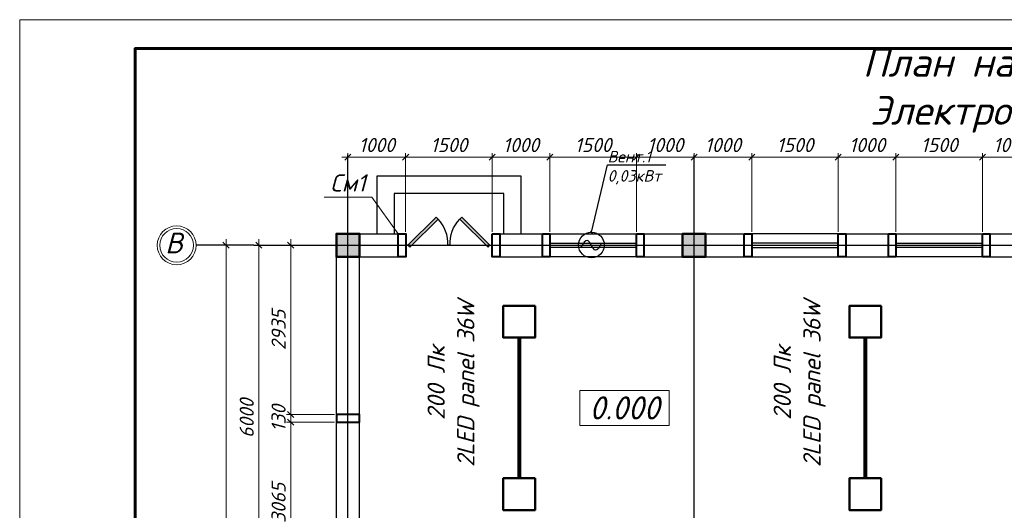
# Model space of a CAD drawing. Header units: millimetres. Extents: x 46223 to 365386, y 255195 to 690246.
# Tile 7 of 12: x 69373 to 86443, y 288687 to 297195. Entities that reach past the tile are written whole.
import ezdxf
from ezdxf import colors
from ezdxf.entities.mleader import LeaderData, LeaderLine
from ezdxf.enums import TextEntityAlignment as Align
from ezdxf.math import Vec2, Vec3

# ---------------------------------------------------------------- set-up
doc = ezdxf.new("R2010")
doc.units = ezdxf.units.MM
doc.linetypes.add('ACAD_ISO04W100', pattern=[30, 24, -3, 0, -3])
for name, color, linetype in [('DOMA', 7, 'Continuous'), ('kolonn', 7, 'Continuous'), ('os', 3, 'Continuous')]:
    doc.layers.add(name, color=color, linetype=linetype)
for name, color, linetype, lineweight in [('Стена', 7, 'Continuous', 30), ('текст', 7, 'Continuous', 25), ('Фундамент', 133, 'Continuous', 50), ('ЭТО', 7, 'Continuous', 50), ('ЭТОООЖКИ ТОТОШКИ', 7, 'Continuous', 70)]:
    doc.layers.add(name, color=color, linetype=linetype, lineweight=lineweight)
doc.layers.add('ЭТО ОСвещение', color=255, linetype='Continuous', lineweight=30, plot=False)
doc.styles.add('GOST', font='isocpeur.ttf', dxfattribs={"oblique": 15})
doc.styles.add('GOST 2.304', font='CS_Gost2304.shx', dxfattribs={"oblique": 15})
doc.styles.add('ISOCPEUR', font='isocpeui.ttf')
doc.styles.get("Standard").update_dxf_attribs({"font": 'isocpeui.ttf'})
doc.styles.add('ЭТООЖКИ ТОТОШКИ', font='isocpeur.ttf')
doc.dimstyles.new('SHOH 100', dxfattribs={"dimscale": 0.7, "dimtxt": 350, "dimasz": 150, "dimexe": 100, "dimexo": 50, "dimgap": 125, "dimtad": 1, "dimdec": 0, "dimtxsty": 'GOST', "dimblk": 'OBLIQUE', "dimcen": 200, "dimdle": 150, "dimadec": 0, "dimazin": 0, "dimtfac": 1, "dimtdec": 0, "dimtmove": 0, "dimatfit": 3, "dimfxl": 100, "dimlwd": 9, "dimlwe": 9, "dimarcsym": 0})

# ---------------------------------------------------------------- blocks, each defined once
blk = doc.blocks.new('ghsdd')
at = {"ltscale": 50}
h = blk.add_hatch(color=256, dxfattribs=at)
h.paths.add_polyline_path([(0, 200), (-200, 200), (-200, 0), (0, 0)])
h.paths.add_polyline_path([(200, 0), (200, 200), (0, 200), (0, 0)])
h.paths.add_polyline_path([(0, 0), (-200, 0), (-200, -200), (0, -200)])
h.paths.add_polyline_path([(0, 0), (0, -200), (200, -200), (200, 0)])
at = {"lineweight": 0}
for p, q in [((0, -374), (0, 374)), ((-374, 0), (374, 0))]:
    blk.add_line(p, q, dxfattribs=at)
at = {"lineweight": 50, "ltscale": 50}
blk.add_lwpolyline([(200, 200), (200, -200), (-200, -200), (-200, 200), (200, 200)], dxfattribs=at)
blk = doc.blocks.new('jfgjhsdf')
blk.add_hatch(color=1).paths.add_polyline_path([(-593, 731), (-637, 687), (0, 50), (44, 94)])
at = {"color": 1}
for p, q in [((0, 1000), (0, 950)), ((0, 50), (0, 0))]:
    blk.add_line(p, q, dxfattribs=at)
blk.add_lwpolyline([(0, 50), (-637, 687), (-593, 731), (44, 94), (0, 50)], dxfattribs=at)
blk.add_arc((-33, 130), 821, 87.662, 132.9147, dxfattribs=at)
blk = doc.blocks.new('_Oblique')
at = {"color": 0, "linetype": 'ByBlock', "lineweight": -2}
blk.add_line((-0.5, -0.5), (0.5, 0.5), dxfattribs=at)
blk = doc.blocks.new('*D85')
at = {"color": 0, "lineweight": 9, "transparency": 16777216}
for p, q in [((73792, 293283), (73449, 293283)), ((73519, 287178), (73519, 293388)), ((73188, 287283), (73589, 287283))]:
    blk.add_line(p, q, dxfattribs=at)
at = {"layer": 'Defpoints', "color": 0, "transparency": 16777216}
for p in [(73519, 293283), (73827, 293283), (73153, 287283)]:
    blk.add_point(p, dxfattribs=at)
at = {"color": 0, "lineweight": 9, "transparency": 16777216, "xscale": 105, "yscale": 105, "zscale": 105}
for p, rotation in [((73519, 293283), 90), ((73519, 287283), 270)]:
    blk.add_blockref('_Oblique', p, dxfattribs=dict(at, rotation=rotation))
at = {"color": 0, "transparency": 16777216, "insert": (73309, 290283), "char_height": 245, "attachment_point": 5, "rotation": 90, "style": 'ISOCPEUR'}
blk.add_mtext('6000', dxfattribs=at)
blk = doc.blocks.new('*D86')
at = {"color": 0, "lineweight": 9, "transparency": 16777216}
for p, q in [((72950, 293388), (72950, 281178)), ((72974, 293283), (73020, 293283)), ((72974, 281283), (73020, 281283))]:
    blk.add_line(p, q, dxfattribs=at)
at = {"layer": 'Defpoints', "color": 0, "transparency": 16777216}
for p in [(72939, 293283), (72939, 281283), (72950, 281283)]:
    blk.add_point(p, dxfattribs=at)
at = {"color": 0, "lineweight": 9, "transparency": 16777216, "xscale": 105, "yscale": 105, "zscale": 105}
for p, rotation in [((72950, 293283), 90), ((72950, 281283), 270)]:
    blk.add_blockref('_Oblique', p, dxfattribs=dict(at, rotation=rotation))
at = {"color": 0, "transparency": 16777216, "insert": (72740, 287283), "char_height": 245, "attachment_point": 5, "rotation": 90, "style": 'ISOCPEUR'}
blk.add_mtext('12000', dxfattribs=at)
blk = doc.blocks.new('*D122')
at = {"color": 0, "lineweight": 9, "transparency": 16777216}
for p, q in [((87169, 294812), (85959, 294812)), ((86064, 293518), (86064, 294882)), ((87064, 293518), (87064, 294882))]:
    blk.add_line(p, q, dxfattribs=at)
at = {"layer": 'Defpoints', "color": 0, "transparency": 16777216}
for p in [(86064, 294812), (86064, 293483), (87064, 293483)]:
    blk.add_point(p, dxfattribs=at)
at = {"color": 0, "lineweight": 9, "transparency": 16777216, "xscale": 105, "yscale": 105, "zscale": 105, "rotation": 180}
blk.add_blockref('_Oblique', (86064, 294812), dxfattribs=at)
at = {"color": 0, "lineweight": 9, "transparency": 16777216, "xscale": 105, "yscale": 105, "zscale": 105}
blk.add_blockref('_Oblique', (87064, 294812), dxfattribs=at)
at = {"color": 0, "transparency": 16777216, "insert": (86564, 295022), "char_height": 245, "attachment_point": 5, "style": 'ISOCPEUR'}
blk.add_mtext('1000', dxfattribs=at)
blk = doc.blocks.new('*D123')
at = {"color": 0, "lineweight": 9, "transparency": 16777216}
for p, q in [((86169, 294812), (84459, 294812)), ((84564, 293518), (84564, 294882)), ((86064, 293518), (86064, 294882))]:
    blk.add_line(p, q, dxfattribs=at)
at = {"layer": 'Defpoints', "color": 0, "transparency": 16777216}
for p in [(84564, 294812), (84564, 293483), (86064, 293483)]:
    blk.add_point(p, dxfattribs=at)
at = {"color": 0, "lineweight": 9, "transparency": 16777216, "xscale": 105, "yscale": 105, "zscale": 105, "rotation": 180}
blk.add_blockref('_Oblique', (84564, 294812), dxfattribs=at)
at = {"color": 0, "lineweight": 9, "transparency": 16777216, "xscale": 105, "yscale": 105, "zscale": 105}
blk.add_blockref('_Oblique', (86064, 294812), dxfattribs=at)
at = {"color": 0, "transparency": 16777216, "insert": (85314, 295022), "char_height": 245, "attachment_point": 5, "style": 'ISOCPEUR'}
blk.add_mtext('1500', dxfattribs=at)
blk = doc.blocks.new('*D124')
at = {"color": 0, "lineweight": 9, "transparency": 16777216}
for p, q in [((84669, 294812), (83459, 294812)), ((83564, 293518), (83564, 294882)), ((84564, 293518), (84564, 294882))]:
    blk.add_line(p, q, dxfattribs=at)
at = {"layer": 'Defpoints', "color": 0, "transparency": 16777216}
for p in [(83564, 294812), (83564, 293483), (84564, 293483)]:
    blk.add_point(p, dxfattribs=at)
at = {"color": 0, "lineweight": 9, "transparency": 16777216, "xscale": 105, "yscale": 105, "zscale": 105, "rotation": 180}
blk.add_blockref('_Oblique', (83564, 294812), dxfattribs=at)
at = {"color": 0, "lineweight": 9, "transparency": 16777216, "xscale": 105, "yscale": 105, "zscale": 105}
blk.add_blockref('_Oblique', (84564, 294812), dxfattribs=at)
at = {"color": 0, "transparency": 16777216, "insert": (84064, 295022), "char_height": 245, "attachment_point": 5, "style": 'ISOCPEUR'}
blk.add_mtext('1000', dxfattribs=at)
blk = doc.blocks.new('*D125')
at = {"color": 0, "lineweight": 9, "transparency": 16777216}
for p, q in [((83669, 294812), (81959, 294812)), ((82064, 293518), (82064, 294882)), ((83564, 293518), (83564, 294882))]:
    blk.add_line(p, q, dxfattribs=at)
at = {"layer": 'Defpoints', "color": 0, "transparency": 16777216}
for p in [(82064, 294812), (82064, 293483), (83564, 293483)]:
    blk.add_point(p, dxfattribs=at)
at = {"color": 0, "lineweight": 9, "transparency": 16777216, "xscale": 105, "yscale": 105, "zscale": 105, "rotation": 180}
blk.add_blockref('_Oblique', (82064, 294812), dxfattribs=at)
at = {"color": 0, "lineweight": 9, "transparency": 16777216, "xscale": 105, "yscale": 105, "zscale": 105}
blk.add_blockref('_Oblique', (83564, 294812), dxfattribs=at)
at = {"color": 0, "transparency": 16777216, "insert": (82814, 295022), "char_height": 245, "attachment_point": 5, "style": 'ISOCPEUR'}
blk.add_mtext('1500', dxfattribs=at)
blk = doc.blocks.new('*D126')
at = {"color": 0, "lineweight": 9, "transparency": 16777216}
for p, q in [((82169, 294812), (80959, 294812)), ((81064, 293518), (81064, 294882)), ((82064, 293518), (82064, 294882))]:
    blk.add_line(p, q, dxfattribs=at)
at = {"layer": 'Defpoints', "color": 0, "transparency": 16777216}
for p in [(81064, 294812), (81064, 293483), (82064, 293483)]:
    blk.add_point(p, dxfattribs=at)
at = {"color": 0, "lineweight": 9, "transparency": 16777216, "xscale": 105, "yscale": 105, "zscale": 105, "rotation": 180}
blk.add_blockref('_Oblique', (81064, 294812), dxfattribs=at)
at = {"color": 0, "lineweight": 9, "transparency": 16777216, "xscale": 105, "yscale": 105, "zscale": 105}
blk.add_blockref('_Oblique', (82064, 294812), dxfattribs=at)
at = {"color": 0, "transparency": 16777216, "insert": (81564, 295022), "char_height": 245, "attachment_point": 5, "style": 'ISOCPEUR'}
blk.add_mtext('1000', dxfattribs=at)
blk = doc.blocks.new('*D127')
at = {"color": 0, "lineweight": 9, "transparency": 16777216}
for p, q in [((81169, 294812), (79959, 294812)), ((80064, 293518), (80064, 294882)), ((81064, 293518), (81064, 294882))]:
    blk.add_line(p, q, dxfattribs=at)
at = {"layer": 'Defpoints', "color": 0, "transparency": 16777216}
for p in [(80064, 294812), (80064, 293483), (81064, 293483)]:
    blk.add_point(p, dxfattribs=at)
at = {"color": 0, "lineweight": 9, "transparency": 16777216, "xscale": 105, "yscale": 105, "zscale": 105, "rotation": 180}
blk.add_blockref('_Oblique', (80064, 294812), dxfattribs=at)
at = {"color": 0, "lineweight": 9, "transparency": 16777216, "xscale": 105, "yscale": 105, "zscale": 105}
blk.add_blockref('_Oblique', (81064, 294812), dxfattribs=at)
at = {"color": 0, "transparency": 16777216, "insert": (80564, 295022), "char_height": 245, "attachment_point": 5, "style": 'ISOCPEUR'}
blk.add_mtext('1000', dxfattribs=at)
blk = doc.blocks.new('*D128')
at = {"color": 0, "lineweight": 9, "transparency": 16777216}
for p, q in [((80169, 294812), (78459, 294812)), ((78564, 293518), (78564, 294882)), ((80064, 293518), (80064, 294882))]:
    blk.add_line(p, q, dxfattribs=at)
at = {"layer": 'Defpoints', "color": 0, "transparency": 16777216}
for p in [(78564, 294812), (78564, 293483), (80064, 293483)]:
    blk.add_point(p, dxfattribs=at)
at = {"color": 0, "lineweight": 9, "transparency": 16777216, "xscale": 105, "yscale": 105, "zscale": 105, "rotation": 180}
blk.add_blockref('_Oblique', (78564, 294812), dxfattribs=at)
at = {"color": 0, "lineweight": 9, "transparency": 16777216, "xscale": 105, "yscale": 105, "zscale": 105}
blk.add_blockref('_Oblique', (80064, 294812), dxfattribs=at)
at = {"color": 0, "transparency": 16777216, "insert": (79314, 295022), "char_height": 245, "attachment_point": 5, "style": 'ISOCPEUR'}
blk.add_mtext('1500', dxfattribs=at)
blk = doc.blocks.new('*D129')
at = {"color": 0, "lineweight": 9, "transparency": 16777216}
for p, q in [((78669, 294812), (77459, 294812)), ((77564, 293518), (77564, 294882)), ((78564, 293518), (78564, 294882))]:
    blk.add_line(p, q, dxfattribs=at)
at = {"layer": 'Defpoints', "color": 0, "transparency": 16777216}
for p in [(77564, 294812), (77564, 293483), (78564, 293483)]:
    blk.add_point(p, dxfattribs=at)
at = {"color": 0, "lineweight": 9, "transparency": 16777216, "xscale": 105, "yscale": 105, "zscale": 105, "rotation": 180}
blk.add_blockref('_Oblique', (77564, 294812), dxfattribs=at)
at = {"color": 0, "lineweight": 9, "transparency": 16777216, "xscale": 105, "yscale": 105, "zscale": 105}
blk.add_blockref('_Oblique', (78564, 294812), dxfattribs=at)
at = {"color": 0, "transparency": 16777216, "insert": (78064, 295022), "char_height": 245, "attachment_point": 5, "style": 'ISOCPEUR'}
blk.add_mtext('1000', dxfattribs=at)
blk = doc.blocks.new('*D130')
at = {"color": 0, "lineweight": 9, "transparency": 16777216}
for p, q in [((77669, 294812), (75959, 294812)), ((76064, 293518), (76064, 294882)), ((77564, 293518), (77564, 294882))]:
    blk.add_line(p, q, dxfattribs=at)
at = {"layer": 'Defpoints', "color": 0, "transparency": 16777216}
for p in [(76064, 294812), (76064, 293483), (77564, 293483)]:
    blk.add_point(p, dxfattribs=at)
at = {"color": 0, "lineweight": 9, "transparency": 16777216, "xscale": 105, "yscale": 105, "zscale": 105, "rotation": 180}
blk.add_blockref('_Oblique', (76064, 294812), dxfattribs=at)
at = {"color": 0, "lineweight": 9, "transparency": 16777216, "xscale": 105, "yscale": 105, "zscale": 105}
blk.add_blockref('_Oblique', (77564, 294812), dxfattribs=at)
at = {"color": 0, "transparency": 16777216, "insert": (76814, 295022), "char_height": 245, "attachment_point": 5, "style": 'ISOCPEUR'}
blk.add_mtext('1500', dxfattribs=at)
blk = doc.blocks.new('*D131')
at = {"color": 0, "lineweight": 9, "transparency": 16777216}
for p, q in [((76169, 294812), (74959, 294812)), ((75064, 293518), (75064, 294882)), ((76064, 293518), (76064, 294882))]:
    blk.add_line(p, q, dxfattribs=at)
at = {"layer": 'Defpoints', "color": 0, "transparency": 16777216}
for p in [(75064, 294812), (75064, 293483), (76064, 293483)]:
    blk.add_point(p, dxfattribs=at)
at = {"color": 0, "lineweight": 9, "transparency": 16777216, "xscale": 105, "yscale": 105, "zscale": 105, "rotation": 180}
blk.add_blockref('_Oblique', (75064, 294812), dxfattribs=at)
at = {"color": 0, "lineweight": 9, "transparency": 16777216, "xscale": 105, "yscale": 105, "zscale": 105}
blk.add_blockref('_Oblique', (76064, 294812), dxfattribs=at)
at = {"color": 0, "transparency": 16777216, "insert": (75564, 295022), "char_height": 245, "attachment_point": 5, "style": 'ISOCPEUR'}
blk.add_mtext('1000', dxfattribs=at)
blk = doc.blocks.new('*U83')
at = {"color": 0, "linetype": 'Continuous', "lineweight": -2}
blk.add_lwpolyline([(-594, 0), (0, 0), (0, 420), (-594, 420), (-594, 0)], dxfattribs=at)
at = {"color": 13, "linetype": 'Continuous', "lineweight": 60}
blk.add_lwpolyline([(-574, 5), (-5, 5), (-5, 415), (-574, 415), (-574, 5)], dxfattribs=at)
at = {"color": 0, "linetype": 'Continuous', "lineweight": -2, "style": 'GOST 2.304', "oblique": 15}
for tag, p in [('ДАТА_С7', (-584.8, 275.6)), ('ДАТА_С8', (-579.8, 275.6)), ('ДАТА_С9', (-574.8, 275.6)), ('ФАМИЛИЯ_С7', (-584.8, 240.6)), ('ФАМИЛИЯ_С8', (-579.8, 240.6)), ('ФАМИЛИЯ_С9', (-574.8, 240.6)), ('ДОЛЖНОСТЬ_С7', (-584.8, 220.6)), ('ДОЛЖНОСТЬ_С8', (-579.8, 220.6)), ('ДОЛЖНОСТЬ_С9', (-574.8, 220.6)), ('ДАТА_С4', (-584.8, 210.6)), ('ДАТА_С5', (-579.8, 210.6)), ('ДАТА_С6', (-574.8, 210.6)), ('ФАМИЛИЯ_С4', (-584.8, 175.6)), ('ФАМИЛИЯ_С5', (-579.8, 175.6)), ('ФАМИЛИЯ_С6', (-574.8, 175.6)), ('ДОЛЖНОСТЬ_С4', (-584.8, 155.6)), ('ДОЛЖНОСТЬ_С5', (-579.8, 155.6)), ('ДОЛЖНОСТЬ_С6', (-574.8, 155.6)), ('ДАТА_С1', (-584.8, 145.6)), ('ДАТА_С2', (-579.8, 145.6)), ('ДАТА_С3', (-574.8, 145.6)), ('ФАМИЛИЯ_С1', (-584.8, 110.6)), ('ФАМИЛИЯ_С2', (-579.8, 110.6)), ('ФАМИЛИЯ_С3', (-574.8, 110.6)), ('ДОЛЖНОСТЬ_С1', (-584.8, 90.6)), ('ДОЛЖНОСТЬ_С2', (-579.8, 90.6)), ('ДОЛЖНОСТЬ_С3', (-574.8, 90.6))]:
    blk.add_attdef(tag, p, '', height=2.5, rotation=90, dxfattribs=at)
for tag, p in [('ИЗМЕНЕНИЕ4', (-185, 55.95)), ('УЧАСТОК4', (-175, 55.95)), ('ЛИСТ4', (-165, 55.95)), ('ДОК4', (-155, 55.95)), ('ИЗМЕНЕНИЕ3', (-185, 50.95)), ('УЧАСТОК3', (-175, 50.95)), ('ЛИСТ3', (-165, 50.95)), ('ДОК3', (-155, 50.95)), ('ИЗМЕНЕНИЕ2', (-185, 45.95)), ('УЧАСТОК2', (-175, 45.95)), ('ЛИСТ2', (-165, 45.95)), ('ДОК2', (-155, 45.95)), ('НАИМЕНОВАНИЕ1', (-66.57, 45.54)), ('ИЗМЕНЕНИЕ1', (-185, 40.95)), ('УЧАСТОК1', (-175, 40.95)), ('ЛИСТ1', (-165, 40.95)), ('ДОК1', (-155, 40.95)), ('НАИМЕНОВАНИЕ2', (-66.57, 41.18)), ('НАИМЕНОВАНИЕ3', (-66.57, 36.94)), ('СООРУЖЕНИЕ1', (-89.86, 30.35)), ('СООРУЖЕНИЕ2', (-89.86, 25.99)), ('СООРУЖЕНИЕ3', (-89.86, 21.75)), ('НАИМЕНОВАНИЕ_ЛИСТА1', (-90.36, 15.32)), ('НАИМЕНОВАНИЕ_ЛИСТА2', (-90.36, 10.97)), ('НАИМЕНОВАНИЕ_ЛИСТА3', (-90.36, 6.72))]:
    blk.add_attdef(tag, text='', height=2.5, dxfattribs=at).set_placement(p, align=Align.CENTER)
at = {"color": 0, "linetype": 'Continuous', "lineweight": -2, "style": 'GOST 2.304', "oblique": 15, "flags": 8}
for tag, p in [('ДАТА10', (-130.07, 55.83)), ('ДАТА9', (-130.07, 50.83)), ('ДАТА8', (-130.07, 45.83)), ('ДАТА7', (-130.07, 40.83)), ('ДАТА6', (-130.07, 30.83)), ('ДАТА5', (-130.07, 25.83)), ('ДАТА4', (-130.07, 20.83)), ('ДАТА3', (-130.07, 15.83)), ('ДАТА2', (-130.07, 10.83)), ('ДАТА1', (-130.07, 5.83))]:
    blk.add_attdef(tag, text='', height=2.5, dxfattribs=at).set_placement(p, align=Align.CENTER)
at = {"color": 0, "linetype": 'Continuous', "lineweight": -2, "style": 'GOST 2.304', "oblique": 15}
blk.add_attdef('!ШИФР', text='', height=5, dxfattribs=at).set_placement((-60.29, 52.75), align=Align.RIGHT)
for tag, p, height in [('!РАЗДЕЛ', (-60.07, 52.75), 5), ('ДОЛЖНОСТЬ6', (-188.95, 30.95), 2.5), ('ФАМИЛИЯ6', (-168.95, 30.95), 2.5), ('ДОЛЖНОСТЬ5', (-188.95, 25.95), 2.5), ('ФАМИЛИЯ5', (-168.95, 25.95), 2.5), ('ДОЛЖНОСТЬ4', (-188.95, 20.95), 2.5), ('ФАМИЛИЯ4', (-168.95, 20.95), 2.5), ('ДОЛЖНОСТЬ3', (-188.95, 15.95), 2.5), ('ФАМИЛИЯ3', (-168.95, 15.95), 2.5), ('ДОЛЖНОСТЬ2', (-188.95, 10.95), 2.5), ('ФАМИЛИЯ2', (-168.95, 10.95), 2.5), ('ДОЛЖНОСТЬ1', (-188.95, 5.95), 2.5), ('ФАМИЛИЯ1', (-168.95, 5.95), 2.5)]:
    blk.add_attdef(tag, p, '', height=height, dxfattribs=at)
for tag, p in [('!СТАДИЯ', (-47.46, 25)), ('!НОМЕР', (-32.5, 25)), ('КОЛИЧЕСТВО_ЛИСТОВ', (-15, 25)), ('КОЛИЧЕСТВО_ЛИСТОВ', (-19.29, 13.01))]:
    blk.add_attdef(tag, text='', height=2.5, dxfattribs=at).set_placement(p, align=Align.MIDDLE_CENTER)
at = {"color": 0, "linetype": 'Continuous', "lineweight": -2, "style": 'GOST 2.304', "oblique": 15, "flags": 8}
blk.add_attdef('!ФОРМАТ', (-19.5, 1.25), '', height=2.5, dxfattribs=at)
blk = doc.blocks.new('*D135')
at = {"color": 0, "lineweight": 9, "transparency": 16777216}
for p, q in [((74071, 287178), (74071, 290453)), ((74829, 290348), (74001, 290348)), ((74829, 287283), (74001, 287283))]:
    blk.add_line(p, q, dxfattribs=at)
at = {"layer": 'Defpoints', "color": 0, "transparency": 16777216}
for p in [(74071, 290348), (74864, 290348), (74864, 287283)]:
    blk.add_point(p, dxfattribs=at)
at = {"color": 0, "lineweight": 9, "transparency": 16777216, "xscale": 105, "yscale": 105, "zscale": 105}
for p, rotation in [((74071, 290348), 90), ((74071, 287283), 270)]:
    blk.add_blockref('_Oblique', p, dxfattribs=dict(at, rotation=rotation))
at = {"color": 0, "transparency": 16777216, "insert": (73861, 288815), "char_height": 245, "attachment_point": 5, "rotation": 90, "style": 'ISOCPEUR'}
blk.add_mtext('3065', dxfattribs=at)
blk = doc.blocks.new('*D136')
at = {"color": 0, "lineweight": 9, "transparency": 16777216}
for p, q in [((74071, 290348), (74071, 290453)), ((74829, 290348), (74001, 290348)), ((74829, 290218), (74001, 290218)), ((74071, 290218), (74071, 290348)), ((74071, 290218), (74071, 290113))]:
    blk.add_line(p, q, dxfattribs=at)
at = {"layer": 'Defpoints', "color": 0, "transparency": 16777216}
for p in [(74071, 290348), (74864, 290348), (74864, 290218)]:
    blk.add_point(p, dxfattribs=at)
at = {"color": 0, "lineweight": 9, "transparency": 16777216, "xscale": 105, "yscale": 105, "zscale": 105}
for p, rotation in [((74071, 290348), 270), ((74071, 290218), 90)]:
    blk.add_blockref('_Oblique', p, dxfattribs=dict(at, rotation=rotation))
at = {"color": 0, "transparency": 16777216, "insert": (73861, 290283), "char_height": 245, "attachment_point": 5, "rotation": 90, "style": 'ISOCPEUR'}
blk.add_mtext('130', dxfattribs=at)
blk = doc.blocks.new('*D137')
at = {"color": 0, "lineweight": 9, "transparency": 16777216}
for p, q in [((74829, 293283), (74001, 293283)), ((74071, 290243), (74071, 293388)), ((74829, 290348), (74001, 290348))]:
    blk.add_line(p, q, dxfattribs=at)
at = {"layer": 'Defpoints', "color": 0, "transparency": 16777216}
for p in [(74071, 293283), (74864, 293283), (74864, 290348)]:
    blk.add_point(p, dxfattribs=at)
at = {"color": 0, "lineweight": 9, "transparency": 16777216, "xscale": 105, "yscale": 105, "zscale": 105}
for p, rotation in [((74071, 293283), 90), ((74071, 290348), 270)]:
    blk.add_blockref('_Oblique', p, dxfattribs=dict(at, rotation=rotation))
at = {"color": 0, "transparency": 16777216, "insert": (73861, 291815), "char_height": 245, "attachment_point": 5, "rotation": 90, "style": 'ISOCPEUR'}
blk.add_mtext('2935', dxfattribs=at)
blk = doc.blocks.new('vcBlockPos')
at = {"color": 0, "linetype": 'ByBlock', "lineweight": -2, "style": 'GOST 2.304'}
blk.add_attdef('ПОЗИЦИЯ', text='', height=500, dxfattribs=at).set_placement((0, 0), align=Align.BOTTOM_CENTER)
at = {"color": 0, "linetype": 'ByBlock', "lineweight": -2, "style": 'GOST 2.304', "flags": 1}
blk.add_attdef('КОЛИЧЕСТВО', text='', height=500, dxfattribs=at).set_placement((0, 0), align=Align.RIGHT)
at = {"color": 0, "linetype": 'ByBlock', "lineweight": -2, "style": 'GOST 2.304'}
blk.add_attdef('НТЕКСТ', text='', height=500, dxfattribs=at).set_placement((0, 0), align=Align.TOP_CENTER)

msp = doc.modelspace()

# ---------------------------------------------------------------- linework, layer by layer
at = {"lineweight": 30}
for p, q in [((76064.4, 293082.6), (76064.4, 293482.6)), ((76064.4, 293082.6), (76064.4, 293482.6)), ((77564.4, 293082.6), (77564.4, 293482.6)), ((77564.4, 293082.6), (77564.4, 293482.6)), ((78564.4, 293082.6), (78564.4, 293482.6)), ((80064.4, 293082.6), (80064.4, 293482.6)), ((82064.4, 293082.6), (82064.4, 293482.6)), ((83564.4, 293082.6), (83564.4, 293482.6)), ((84564.4, 293082.6), (84564.4, 293482.6)), ((86064.4, 293082.6), (86064.4, 293482.6))]:
    msp.add_line(p, q, dxfattribs=at)
at = {"color": 1}
for p, q in [((78564.4, 293482.6), (80064.4, 293482.6)), ((83564.4, 293482.6), (82064.4, 293482.6)), ((84564.4, 293482.6), (86064.4, 293482.6)), ((78564.4, 293322.6), (80064.4, 293322.6)), ((83564.4, 293322.6), (82064.4, 293322.6)), ((84564.4, 293322.6), (86064.4, 293322.6)), ((80064.4, 293242.6), (78564.4, 293242.6)), ((82064.4, 293242.6), (83564.4, 293242.6)), ((86064.4, 293242.6), (84564.4, 293242.6)), ((80064.4, 293082.6), (78564.4, 293082.6)), ((82064.4, 293082.6), (83564.4, 293082.6)), ((86064.4, 293082.6), (84564.4, 293082.6))]:
    msp.add_line(p, q, dxfattribs=at)
for points in [[(78064.4, 293482.6), (78064.4, 294482.6), (75564.4, 294482.6), (75564.4, 293482.6)], [(77764.4, 293482.6), (77764.4, 294182.6), (75864.4, 294182.6), (75864.4, 293482.6)]]:
    msp.add_lwpolyline(points)
at = {"lineweight": 30}
for points in [[(76064.4, 281082.6), (74864.4, 281082.6), (74864.4, 293482.6), (76064.4, 293482.6)], [(77564.4, 293482.6), (78564.4, 293482.6)], [(80064.4, 293482.6), (82064.4, 293482.6)], [(83564.4, 293482.6), (84564.4, 293482.6)], [(86064.4, 293482.6), (88064.4, 293482.6)], [(76064.4, 281482.6), (75264.4, 281482.6), (75264.4, 293082.6), (76064.4, 293082.6)], [(77564.4, 293082.6), (78564.4, 293082.6)], [(80064.4, 293082.6), (82064.4, 293082.6)], [(83564.4, 293082.6), (84564.4, 293082.6)], [(86064.4, 293082.6), (88064.4, 293082.6)]]:
    msp.add_lwpolyline(points, dxfattribs=at)
at = {"layer": 'DOMA', "color": 5, "linetype": 'Continuous', "lineweight": 30}
msp.add_circle((79285, 293287.1), 222.9, dxfattribs=at)
msp.add_spline([(79455.9, 293311.6), (79355, 293197.7), (79212.5, 293368.4), (79099.9, 293251.9)], degree=3, dxfattribs=at)
at = {"layer": 'os', "color": 3, "linetype": 'ACAD_ISO04W100', "ltscale": 0.5}
for p, q in [((75064.4, 279002.1), (75064.4, 294851)), ((81064.4, 279002.1), (81064.4, 294851)), ((73430.7, 293282.6), (100598.2, 293282.6))]:
    msp.add_line(p, q, dxfattribs=at)
at = {"layer": 'os', "color": 0}
msp.add_line((73430.7, 293282.6), (72430.7, 293282.6), dxfattribs=at)
at = {"layer": 'os', "color": 0, "lineweight": 0}
for radius in [337.5, 292.5]:
    msp.add_circle((72093.2, 293282.6), radius, dxfattribs=at)
at = {"layer": 'Стена', "lineweight": 40, "ltscale": 15}
for points in [[(75934.4, 293482.6), (76064.4, 293482.6), (76064.4, 293082.6), (75934.4, 293082.6)], [(77564.4, 293482.6), (77694.4, 293482.6), (77694.4, 293082.6), (77564.4, 293082.6)], [(78434.4, 293482.6), (78564.4, 293482.6), (78564.4, 293082.6), (78434.4, 293082.6)], [(80064.4, 293482.6), (80194.4, 293482.6), (80194.4, 293082.6), (80064.4, 293082.6)], [(81934.4, 293482.6), (82064.4, 293482.6), (82064.4, 293082.6), (81934.4, 293082.6)], [(83564.4, 293482.6), (83694.4, 293482.6), (83694.4, 293082.6), (83564.4, 293082.6)], [(84434.4, 293482.6), (84564.4, 293482.6), (84564.4, 293082.6), (84434.4, 293082.6)], [(86064.4, 293482.6), (86194.4, 293482.6), (86194.4, 293082.6), (86064.4, 293082.6)], [(74864.4, 290347.5), (74864.4, 290217.5), (75264.4, 290217.5), (75264.4, 290347.5)]]:
    msp.add_lwpolyline(points, close=True, dxfattribs=at)
at = {"layer": 'Фундамент', "color": 0, "lineweight": 20}
for points in [[(75934.4, 293482.6), (75476.3, 294115), (74652.4, 294115)], [(79082.9, 290767.4), (80631.3, 290767.4), (80631.3, 290158.9), (79082.9, 290158.9), (79082.9, 290767.4)]]:
    msp.add_lwpolyline(points, dxfattribs=at)
at = {"layer": 'ЭТО', "color": 11}
for points in [[(78306.5, 292231.9), (77756.5, 292231.9), (77756.5, 291681.9), (78306.5, 291681.9)], [(84306.5, 292231.9), (83756.5, 292231.9), (83756.5, 291681.9), (84306.5, 291681.9)], [(78306.5, 289242.7), (77756.5, 289242.7), (77756.5, 288692.7), (78306.5, 288692.7)], [(84306.5, 289242.7), (83756.5, 289242.7), (83756.5, 288692.7), (84306.5, 288692.7)]]:
    msp.add_lwpolyline(points, close=True, dxfattribs=at)
at = {"layer": 'ЭТО ОСвещение', "color": 3, "lineweight": 80}
for p, q in [((78031.5, 291681.9), (78031.5, 289231.9)), ((84031.5, 291681.9), (84031.5, 289231.9))]:
    msp.add_line(p, q, dxfattribs=at)

# ---------------------------------------------------------------- block references
at = {"color": 0, "lineweight": 13, "xscale": 100, "yscale": 100, "zscale": 100}
msp.add_blockref('*U83', (128772.9, 255195.5), dxfattribs=at)
at = {"yscale": 0.769230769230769, "zscale": 0.769230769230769}
for p, xscale, rotation in [((76064.4, 293282.6), 0.769230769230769, 270), ((77564.4, 293282.6), -0.769230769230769, 90)]:
    msp.add_blockref('jfgjhsdf', p, dxfattribs=dict(at, xscale=xscale, rotation=rotation))
at = {"layer": 'kolonn', "xscale": -1, "rotation": 180}
for p in [(75064.4, 293282.6), (81064.4, 293282.6)]:
    msp.add_blockref('ghsdd', p, dxfattribs=at)
at = {"layer": 'Фундамент', "color": 0, "lineweight": 20}
ref = msp.add_blockref('vcBlockPos', (75064.4, 294115), dxfattribs=dict(at, xscale=-100, yscale=100, zscale=100))
ref.add_attrib('ПОЗИЦИЯ', 'См1', dxfattribs={"layer": '0', "color": 0, "linetype": 'ByBlock', "lineweight": -2, "height": 300}).set_placement((75064.4, 294215), align=Align.CENTER)

# ---------------------------------------------------------------- texts
at = {"ltscale": 50}
msp.add_text('В', height=360, dxfattribs=at).set_placement((71895.1, 293142.4))
at = {"layer": 'текст', "ltscale": 0.8, "insert": (87001.2, 295971.6), "char_height": 500, "width": 16929.299, "attachment_point": 5, "style": 'ISOCPEUR'}
msp.add_mtext('План на отм. 0.000\\P{\\C0;Электроосвещение.}', dxfattribs=at)
at = {"layer": 'Фундамент', "color": 0, "lineweight": 20}
msp.add_text('0.000', height=400, dxfattribs=at).set_placement((79857.1, 290463.1), align=Align.MIDDLE_CENTER)
at = {"layer": 'ЭТО', "color": 1, "char_height": 300, "attachment_point": 1, "rotation": 90, "style": 'ЭТООЖКИ ТОТОШКИ'}
for s, insert, width in [('\\A1;{\\fISOCPEUR|b0|i1|c204|p34;\\T0.95;2LED panel 36W}', (76957.3, 289437.7), 3449.536), ('\\A1;{\\fISOCPEUR|b0|i1|c204|p34;\\T0.95;2LED panel 36W}', (82957.3, 289437.7), 3449.536), ('\\A1;{\\fISOCPEUR|b0|i1|c204|p34;200 Лк}', (76443.1, 290253.6), 1350.976), ('\\A1;{\\fISOCPEUR|b0|i1|c204|p34;200 Лк}', (82443.1, 290253.6), 1350.976)]:
    msp.add_mtext(s, dxfattribs=dict(at, insert=insert, width=width))

# ---------------------------------------------------------------- dimensions: what is measured, and where the dimension line sits
at = {"color": 7}
for base, p1, p2, picture, middle in [((75064.4, 294812.4), (76064.4, 293482.6), (75064.4, 293482.6), '*D131', (75564.4, 295022.4)), ((76064.4, 294812.4), (77564.4, 293482.6), (76064.4, 293482.6), '*D130', (76814.4, 295022.4)), ((77564.4, 294812.4), (78564.4, 293482.6), (77564.4, 293482.6), '*D129', (78064.4, 295022.4)), ((78564.4, 294812.4), (80064.4, 293482.6), (78564.4, 293482.6), '*D128', (79314.4, 295022.4)), ((80064.4, 294812.4), (81064.4, 293482.6), (80064.4, 293482.6), '*D127', (80564.4, 295022.4)), ((81064.4, 294812.4), (82064.4, 293482.6), (81064.4, 293482.6), '*D126', (81564.4, 295022.4)), ((82064.4, 294812.4), (83564.4, 293482.6), (82064.4, 293482.6), '*D125', (82814.4, 295022.4)), ((83564.4, 294812.4), (84564.4, 293482.6), (83564.4, 293482.6), '*D124', (84064.4, 295022.4)), ((84564.4, 294812.4), (86064.4, 293482.6), (84564.4, 293482.6), '*D123', (85314.4, 295022.4)), ((86064.4, 294812.4), (87064.4, 293482.6), (86064.4, 293482.6), '*D122', (86564.4, 295022.4))]:
    dim = msp.add_linear_dim(base=base, p1=p1, p2=p2, dimstyle='SHOH 100', override={"dimtxsty": 'ISOCPEUR'}, dxfattribs=at)
    dim.commit()
    dim.dimension.update_dxf_attribs({"geometry": picture, "text_midpoint": middle})
for base, p1, p2, picture, middle in [((72950, 281282.6), (72938.9, 293282.6), (72938.9, 281282.6), '*D86', (72740, 287282.6)), ((73518.8, 293282.6), (73153.2, 287282.6), (73827.3, 293282.6), '*D85', (73308.8, 290282.6)), ((74071, 293282.6), (74864.4, 290347.5), (74864.4, 293282.6), '*D137', (73861, 291815.1)), ((74071, 290347.5), (74864.4, 287282.6), (74864.4, 290347.5), '*D135', (73861, 288815.1))]:
    dim = msp.add_linear_dim(base=base, p1=p1, p2=p2, angle=90, dimstyle='SHOH 100', override={"dimtxsty": 'ISOCPEUR'}, dxfattribs=at)
    dim.commit()
    dim.dimension.update_dxf_attribs({"geometry": picture, "text_midpoint": middle})
dim = msp.add_linear_dim(base=(74071, 290347.5), p1=(74864.4, 290217.5), p2=(74864.4, 290347.5), angle=90, dimstyle='SHOH 100', override={"dimtxsty": 'ISOCPEUR'}, dxfattribs=at)
dim.commit()
dim.dimension.update_dxf_attribs({"geometry": '*D136', "text_midpoint": (74071, 290282.5), "dimtype": 160})

# ---------------------------------------------------------------- leaders
at = {"layer": 'ЭТОООЖКИ ТОТОШКИ'}
ml = msp.add_multileader_mtext('Standard', dxfattribs=at)
ml.set_content('\\A1;{\\fISOCPEUR|b0|i1|c204|p34;\\C1;Вент.1\\P0,03кВт}', color=256, style='ЭТООЖКИ ТОТОШКИ')
ml.set_leader_properties(lineweight=25)
ml.set_arrow_properties(name='OBLIQUE')
ml.build(insert=Vec2(0, 0))
ml.multileader.update_dxf_attribs({"text_left_attachment_type": 6, "text_right_attachment_type": 6, "dogleg_length": 0.36, "arrow_head_size": 40})
ctx = ml.context
ctx.base_point, ctx.char_height, ctx.arrow_head_size, ctx.plane_origin = Vec3(79563.7, 294680.6), 200, 40, Vec3(77475.3, 296293)
ctx.left_attachment, ctx.right_attachment = 6, 6
notes = []
notes.append((ctx, [(0, (1, 1, 0), (79563.4, 294680.6), (1, 0), 0.36, [(0, [(79285, 293510)], 0, [])])]))
ctx.mtext.insert, ctx.mtext.flow_direction = Vec3(79565.7, 294920.6), 5
for ctx, leaders in notes:
    for number, flags, end, landing, length, lines in leaders:
        leader = LeaderData()
        leader.index, (leader.has_last_leader_line, leader.has_dogleg_vector, leader.attachment_direction) = number, flags
        leader.last_leader_point, leader.dogleg_vector, leader.dogleg_length = Vec3(end), Vec3(landing), length
        for number, points, colour, breaks in lines:
            line = LeaderLine()
            line.index, line.vertices, line.color, line.breaks = number, Vec3.list(points), colors.encode_raw_color(colour), breaks
            leader.lines.append(line)
        ctx.leaders.append(leader)

doc.saveas('drawing.dxf')
